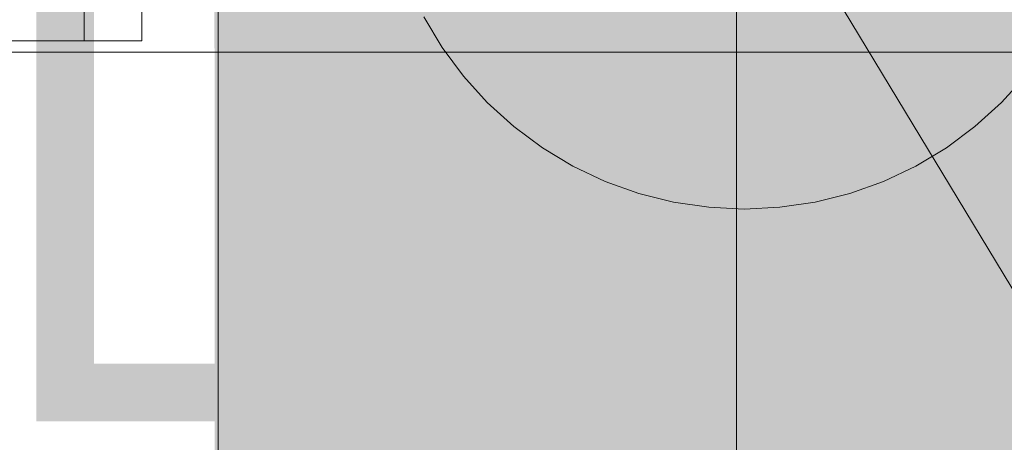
# Model space of a CAD drawing. Extents: x -620 to 300, y 62 to 1112.
# Tile 143 of 235: x 37.35 to 47.64, y 368.32 to 372.73. Entities that reach past the tile are written whole.
import ezdxf
from ezdxf.lldxf.tags import DXFTag

# ---------------------------------------------------------------- set-up
doc = ezdxf.new("R2010")
doc.units = 0
doc.layers.get('0').update_dxf_attribs({"lineweight": 13})
for name, color, linetype, lineweight, true_color in [('00_E_ST_Handlaufleuchte_Leerrohre_Terrasse', 6, 'Continuous', 25, 0xff00ff), ('30 -33 Aussenwände- 7 Fassade_ Elemente', 7, 'Continuous', 9, 0x00aacc), ('60- 61 allgemeine Ausstattung- 4 Terrassen', 9, 'Continuous', 9, 0x808080), ('70 -72 Beschriftung- 1 Beschriftung allgemein', 7, 'Continuous', 9, 0xff6633), ('iwb_Layout BA_Markierung', 7, 'Continuous', 9, 0xbadcdc)]:
    doc.layers.add(name, color=color, linetype=linetype, lineweight=lineweight, true_color=true_color)
doc.layers.add('70 -71 Achsen- 1 Gebäudeachsen', color=7, linetype='STRICHPUNKT2-A06CPVE5L0', lineweight=18)
tags = doc.linetypes.add('grob-A06CPVE1L0', pattern=[14, 3, -8, 3]).pattern_tags.tags
tags[8:9] = [DXFTag(74, 4), DXFTag(75, 0), DXFTag(340, '0'), DXFTag(46, 0.0), DXFTag(50, 0.0), DXFTag(44, 0.0), DXFTag(45, 0.0)]
tags[6:7] = [DXFTag(74, 4), DXFTag(75, 0), DXFTag(340, '0'), DXFTag(46, 0.0), DXFTag(50, 0.0), DXFTag(44, 0.0), DXFTag(45, 0.0)]
tags[4:5] = [DXFTag(74, 4), DXFTag(75, 0), DXFTag(340, '0'), DXFTag(46, 0.0), DXFTag(50, 0.0), DXFTag(44, 0.0), DXFTag(45, 0.0)]
tags = doc.linetypes.add('STRICHPUNKT2-A06CPVE5L0', pattern=[12.7, 6.35, -3.175, 0, -3.175]).pattern_tags.tags
tags[10:11] = [DXFTag(74, 4), DXFTag(75, 0), DXFTag(340, '0'), DXFTag(46, 0.0), DXFTag(50, 0.0), DXFTag(44, 0.0), DXFTag(45, 0.0)]
tags[8:9] = [DXFTag(74, 4), DXFTag(75, 0), DXFTag(340, '0'), DXFTag(46, 0.0), DXFTag(50, 0.0), DXFTag(44, 0.0), DXFTag(45, 0.0)]
tags[6:7] = [DXFTag(74, 4), DXFTag(75, 0), DXFTag(340, '0'), DXFTag(46, 0.0), DXFTag(50, 0.0), DXFTag(44, 0.0), DXFTag(45, 0.0)]
tags[4:5] = [DXFTag(74, 4), DXFTag(75, 0), DXFTag(340, '0'), DXFTag(46, 0.0), DXFTag(50, 0.0), DXFTag(44, 0.0), DXFTag(45, 0.0)]

# ---------------------------------------------------------------- blocks, each defined once
blk = doc.blocks.new('Polygon-A06CPVDVL0')
at = {"color": 0, "linetype": 'ByBlock', "lineweight": -2, "ltscale": 0.13}
blk.add_solid([(39.43, 86.616), (39.263, 1083.814), (76.501, 86.518), (76.501, 1083.814)], dxfattribs=at)
blk = doc.blocks.new('Referenz-A06CPVE6L0')
at = {"layer": '30 -33 Aussenwände- 7 Fassade_ Elemente', "color": 0, "linetype": 'Continuous', "ltscale": 0.13}
for p, q in [((38.021, 377.353), (38.021, 372.513)), ((38.021, 372.513), (-124.179, 372.513))]:
    blk.add_line(p, q, dxfattribs=at)
at = {"layer": '60- 61 allgemeine Ausstattung- 4 Terrassen', "color": 0}
for p, q in [((38.621, 376.653), (38.621, 372.513)), ((44.841, 213.853), (44.841, 376.653)), ((38.621, 372.513), (33.821, 372.513)), ((33.821, 372.394), (76.595, 372.394))]:
    blk.add_line(p, q, dxfattribs=at)
at = {"layer": '70 -71 Achsen- 1 Gebäudeachsen', "color": 0, "linetype": 'STRICHPUNKT2-A06CPVE5L0', "ltscale": 0.18}
blk.add_line((39.421, 1084.393), (39.421, 84.953), dxfattribs=at)
at = {"layer": '70 -72 Beschriftung- 1 Beschriftung allgemein', "color": 0, "linetype": 'Continuous', "ltscale": 0.13}
blk.add_line((44.921, 374.553), (51.04, 364.435), dxfattribs=at)
at = {"layer": '70 -72 Beschriftung- 1 Beschriftung allgemein', "color": 0, "linetype": 'grob-A06CPVE1L0', "ltscale": 0.13}
for p, q in [((41.762, 372.442), (41.57, 372.762)), ((41.984, 372.143), (41.762, 372.442)), ((42.234, 371.866), (41.984, 372.143)), ((47.859, 372.143), (47.608, 371.866)), ((42.511, 371.616), (42.234, 371.866)), ((47.608, 371.866), (47.332, 371.616)), ((42.81, 371.394), (42.511, 371.616)), ((47.332, 371.616), (47.033, 371.394)), ((43.13, 371.202), (42.81, 371.394)), ((47.033, 371.394), (46.713, 371.202)), ((43.467, 371.043), (43.13, 371.202)), ((46.713, 371.202), (46.376, 371.043)), ((43.818, 370.917), (43.467, 371.043)), ((46.376, 371.043), (46.025, 370.917)), ((44.18, 370.826), (43.818, 370.917)), ((46.025, 370.917), (45.663, 370.826)), ((44.549, 370.772), (44.18, 370.826)), ((45.663, 370.826), (45.294, 370.772)), ((44.921, 370.753), (44.549, 370.772)), ((45.294, 370.772), (44.921, 370.753))]:
    blk.add_line(p, q, dxfattribs=at)
blk = doc.blocks.new('Polylinie-A06CPVL4L0')
at = {"color": 0, "linetype": 'ByBlock', "lineweight": -2, "ltscale": 0.25}
for points in [[(36.902, 374.605), (36.302, 374.176), (35.525, 375.077), (35.33, 374.509)], [(36.902, 366.563), (36.302, 365.963), (36.902, 374.605), (36.302, 374.176)], [(38.404, 366.563), (38.404, 365.963), (36.902, 366.563), (36.302, 365.963)]]:
    blk.add_solid(points, dxfattribs=at)
blk = doc.blocks.new('Polylinie-A06CPVL6L0')
at = {"color": 0, "linetype": 'ByBlock', "lineweight": -2, "ltscale": 0.25}
for points in [[(38.121, 369.137), (37.521, 368.537), (38.121, 375.22), (37.521, 374.79)], [(76.595, 368.918), (37.521, 368.537), (38.121, 369.137)], [(76.595, 368.918), (38.121, 369.137), (76.595, 369.137)], [(76.595, 368.537), (37.521, 368.537), (76.595, 368.918)]]:
    blk.add_solid(points, dxfattribs=at)

msp = doc.modelspace()

# ---------------------------------------------------------------- block references
at = {"color": 8, "lineweight": 13, "ltscale": 0.13, "true_color": 0x808080}
msp.add_blockref('Referenz-A06CPVE6L0', (0, 0), dxfattribs=at)
at = {"layer": '00_E_ST_Handlaufleuchte_Leerrohre_Terrasse', "color": 6, "ltscale": 0.25, "true_color": 0xff00ff}
for name in ['Polylinie-A06CPVL6L0', 'Polylinie-A06CPVL4L0']:
    msp.add_blockref(name, (0, 0), dxfattribs=at)
at = {"layer": 'iwb_Layout BA_Markierung', "ltscale": 0.13}
msp.add_blockref('Polygon-A06CPVDVL0', (0, 0), dxfattribs=at)

doc.saveas('drawing.dxf')
